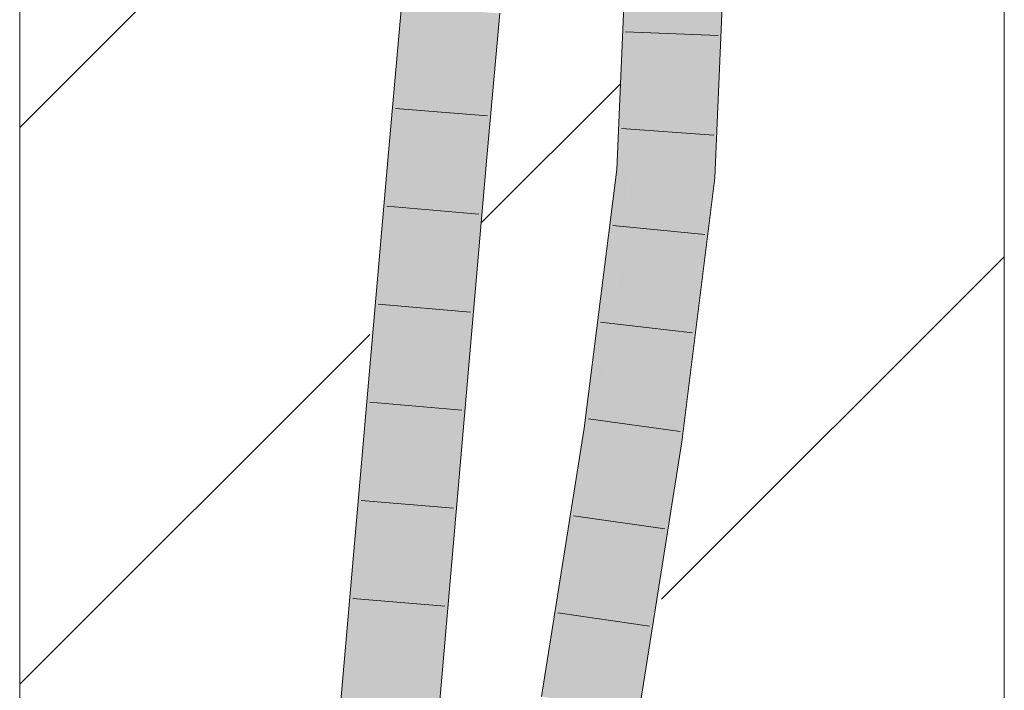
# Model space of a CAD drawing. Extents: x -620 to 3480, y 62 to 1102.
# Tile 242 of 256: x 178.28 to 180.78, y 938.56 to 940.26. Entities that reach past the tile are written whole.
import ezdxf
from ezdxf.lldxf.tags import DXFTag

# ---------------------------------------------------------------- set-up
doc = ezdxf.new("R2010")
doc.units = 0
doc.layers.get('0').update_dxf_attribs({"lineweight": 13})
doc.layers.add('E_Detail_Linie_Text_Bem', color=7, linetype='Continuous', lineweight=13)
for name, color, linetype, lineweight, true_color in [('E_Detail_Wandschraffur', 7, 'Continuous', 5, 0xc0c0c0), ('E_Leerrohr 25-A06G9STU8I', 7, 'Continuous', 9, 0xff8000), ('E_Leerrohr 25-Shading', 7, 'Continuous', 9, 0xff8000)]:
    doc.layers.add(name, color=color, linetype=linetype, lineweight=lineweight, true_color=true_color)
tags = doc.linetypes.add('fein_strichliert', pattern=[4, 1, -2, 1]).pattern_tags.tags
tags[8:9] = [DXFTag(74, 4), DXFTag(75, 0), DXFTag(340, '0'), DXFTag(46, 0.0), DXFTag(50, 0.0), DXFTag(44, 0.0), DXFTag(45, 0.0)]
tags[6:7] = [DXFTag(74, 4), DXFTag(75, 0), DXFTag(340, '0'), DXFTag(46, 0.0), DXFTag(50, 0.0), DXFTag(44, 0.0), DXFTag(45, 0.0)]
tags[4:5] = [DXFTag(74, 4), DXFTag(75, 0), DXFTag(340, '0'), DXFTag(46, 0.0), DXFTag(50, 0.0), DXFTag(44, 0.0), DXFTag(45, 0.0)]

# ---------------------------------------------------------------- blocks, each defined once
blk = doc.blocks.new('Shading-A06G9SG58I', base_point=(245.9355, 771.2183))
at = {"layer": 'E_Leerrohr 25-Shading', "color": 43, "true_color": 0xd7ab7f}
for points in [[(179.8112, 939.8806), (179.8537, 940.4825), (179.8254, 940.4655), (179.8277, 940.4827)], [(179.8601, 940.4824), (179.8537, 940.4825), (179.8294, 939.879), (179.8112, 939.8806)], [(179.8508, 940.2996), (179.8294, 939.879), (179.8627, 940.4819), (179.837, 939.8784)], [(180.0542, 939.9672), (180.0395, 940.4809), (180.0329, 939.8616), (180.0299, 940.2562)], [(180.0395, 940.4809), (180.0542, 939.9672), (180.0413, 940.4809)], [(180.0542, 939.9672), (180.0761, 940.4806), (180.0413, 940.4809)], [(179.8112, 939.8806), (179.8254, 940.4655), (179.8005, 939.8815)], [(179.2223, 939.9241), (179.2417, 939.9543), (179.2539, 940.2958), (179.2552, 940.1528)], [(179.2223, 939.9241), (179.2539, 940.2958), (179.2362, 940.0974)], [(179.2648, 940.295), (179.2539, 940.2958), (179.2552, 940.1528)], [(179.2567, 939.9776), (179.2829, 940.2938), (179.2552, 940.1528), (179.2648, 940.295)], [(179.2905, 940.2932), (179.2829, 940.2938), (179.2572, 939.921), (179.2567, 939.9776)], [(179.4697, 940.2804), (179.4668, 940.2806), (179.4473, 939.9045), (179.4333, 939.9058)], [(179.4697, 940.2804), (179.4473, 939.9045), (179.4598, 940.0371)], [(179.4473, 939.9045), (179.4698, 939.9026), (179.4826, 940.2795), (179.5033, 940.278)], [(179.4826, 940.2795), (179.4697, 940.2804), (179.4598, 940.0371)], [(180.0299, 940.2562), (180.0131, 939.8633), (180.0329, 939.8616)], [(179.2417, 939.9543), (179.2567, 939.9776), (179.2552, 940.1528)], [(179.2362, 940.0974), (179.2207, 939.9242), (179.2223, 939.9241)], [(179.252, 939.9215), (179.2567, 939.9776), (179.2396, 939.9225), (179.2417, 939.9543)], [(179.2572, 939.921), (179.2567, 939.9776), (179.252, 939.9215)], [(179.2417, 939.9543), (179.2223, 939.9241), (179.2396, 939.9225)], [(180.0542, 939.9672), (180.0329, 939.8616), (180.0496, 939.8602)], [(179.2207, 939.9242), (178.9121, 936.3561), (179.2223, 939.9241), (178.9459, 936.3535)], [(179.2223, 939.9241), (178.9459, 936.3535), (179.1819, 939.0504), (178.9486, 936.3533)], [(179.4197, 939.5992), (179.4333, 939.9058), (179.1249, 936.3396)], [(179.2396, 939.9225), (179.2223, 939.9241), (179.1819, 939.0504)], [(179.252, 939.9215), (179.2396, 939.9225), (179.1819, 939.0504)], [(179.1819, 939.0504), (179.2572, 939.921), (179.252, 939.9215)], [(179.4698, 939.9026), (179.4473, 939.9045), (179.3948, 939.0361), (179.4197, 939.5992)], [(179.4473, 939.9045), (179.4333, 939.9058), (179.4197, 939.5992)], [(179.8112, 939.8806), (179.8005, 939.8815), (179.7374, 939.2214), (179.718, 939.2242)], [(179.8294, 939.879), (179.8112, 939.8806), (179.7493, 939.2197), (179.7374, 939.2214)], [(179.7856, 939.5185), (179.7493, 939.2197), (179.8369, 939.8781), (179.7543, 939.219)], [(179.8294, 939.879), (179.7856, 939.5185), (179.837, 939.8784), (179.8369, 939.8781)], [(180.0131, 939.8633), (179.9293, 939.1941), (180.0131, 939.8633), (179.9316, 939.1938)], [(180.0158, 939.5901), (180.0131, 939.8633), (179.9575, 939.1901), (180.0093, 939.8317)], [(180.0131, 939.8633), (180.0158, 939.5901), (180.0329, 939.8616)], [(180.0158, 939.5901), (180.0496, 939.8602), (180.0329, 939.8616)], [(180.0093, 939.8317), (179.9316, 939.1938), (179.9575, 939.1901)], [(179.3948, 939.0361), (179.4197, 939.5992), (179.1388, 936.3385), (179.1249, 936.3396)], [(180.0158, 939.5901), (179.9575, 939.1901), (179.9655, 939.189)], [(179.718, 939.2242), (179.6097, 938.5419), (179.6638, 938.6491), (179.646, 938.5367)], [(179.7374, 939.2214), (179.718, 939.2242), (179.6638, 938.6491)], [(179.7493, 939.2197), (179.7374, 939.2214), (179.6638, 938.6491)], [(179.6638, 938.6491), (179.7543, 939.219), (179.7493, 939.2197)], [(179.926, 939.1594), (179.9293, 939.1941), (179.8209, 938.5114)], [(179.8755, 938.6215), (179.9316, 939.1938), (179.926, 939.1594)], [(179.8755, 938.6215), (179.9395, 939.0247), (179.9316, 939.1938), (179.9575, 939.1901)], [(179.9316, 939.1938), (179.9293, 939.1941), (179.926, 939.1594)], [(179.9395, 939.0247), (179.9655, 939.189), (179.9575, 939.1901)], [(179.8755, 938.6215), (179.926, 939.1594), (179.8557, 938.5063), (179.8209, 938.5114)], [(179.3948, 939.0361), (179.2179, 937.1722), (179.1614, 936.3368), (179.1443, 936.3381)], [(179.8557, 938.5063), (179.8572, 938.5061), (179.8755, 938.6215)]]:
    blk.add_solid(points, dxfattribs=at)
at = {"layer": 'E_Leerrohr 25-Shading', "color": 31, "true_color": 0xfabd7f}
for points in [[(179.8627, 940.4824), (179.837, 939.8784), (179.9442, 940.3185), (179.8632, 939.8762)], [(179.925, 939.8708), (180.0131, 939.8633), (179.9511, 940.4816), (180.0395, 940.4809)], [(179.8632, 939.8762), (179.925, 939.8708), (179.9442, 940.3185)], [(179.2905, 940.2932), (179.2572, 939.921), (179.3405, 940.2896), (179.3113, 939.9163)], [(179.3113, 939.9163), (179.3452, 939.9134), (179.3405, 940.2896), (179.3786, 940.2869)], [(179.3452, 939.9134), (179.4333, 939.9058), (179.3786, 940.2869), (179.4668, 940.2806)], [(179.2572, 939.921), (179.1819, 939.0504), (179.0368, 936.3464), (179.0031, 936.3491)], [(179.3113, 939.9163), (179.2572, 939.921), (179.0368, 936.3464)], [(179.3452, 939.9134), (179.3113, 939.9163), (179.0368, 936.3464)], [(179.0368, 936.3464), (179.1249, 936.3396), (179.3452, 939.9134), (179.4333, 939.9058)], [(179.8632, 939.8762), (179.837, 939.8784), (179.7543, 939.219)], [(179.9249, 939.8708), (179.8632, 939.8762), (179.8362, 939.2073), (179.7543, 939.219)], [(179.8362, 939.2073), (179.8418, 939.2065), (179.9249, 939.8708), (179.925, 939.8708)], [(179.8418, 939.2065), (179.9293, 939.1941), (179.925, 939.8708), (180.0131, 939.8633)], [(179.7543, 939.219), (179.6638, 938.6491), (179.7334, 938.524), (179.6493, 938.5362)], [(179.8362, 939.2073), (179.7543, 939.219), (179.7334, 938.524)], [(179.8418, 939.2065), (179.8362, 939.2073), (179.7334, 938.524)], [(179.7334, 938.524), (179.8209, 938.5114), (179.8418, 939.2065), (179.9293, 939.1941)], [(179.1819, 939.0504), (178.9486, 936.3533), (179.0031, 936.3491)], [(179.6638, 938.6491), (179.646, 938.5367), (179.6493, 938.5362)]]:
    blk.add_solid(points, dxfattribs=at)
blk = doc.blocks.new('Referenz-A06G9STY8I')
at = {"layer": 'E_Detail_Linie_Text_Bem', "linetype": 'Continuous', "ltscale": 0.13}
for p, q in [((178.2845, 930.9059), (178.2845, 942.7059)), ((180.7845, 942.7059), (180.7845, 902.7059))]:
    blk.add_line(p, q, dxfattribs=at)
at = {"layer": 'E_Detail_Wandschraffur', "linetype": 'ByBlock', "ltscale": 0.13}
for p, q in [((178.2845, 939.9879), (179.2543, 940.9577)), ((179.9144, 938.7894), (180.7845, 939.6595))]:
    blk.add_line(p, q, dxfattribs=at)
at = {"layer": 'E_Detail_Wandschraffur', "linetype": 'fein_strichliert', "ltscale": 0.13}
for p, q in [((179.4562, 939.7454), (179.8098, 940.099)), ((178.2845, 938.5737), (179.1732, 939.4624))]:
    blk.add_line(p, q, dxfattribs=at)
at = {"layer": 'E_Leerrohr 25-A06G9STU8I', "linetype": 'Continuous', "ltscale": 0.13}
for p, q in [((179.8005, 939.8815), (179.8261, 940.4827)), ((180.0496, 939.8602), (180.0761, 940.4806)), ((179.2207, 939.9242), (179.2539, 940.2958)), ((179.4698, 939.9026), (179.5033, 940.278)), ((180.0576, 940.2216), (179.8228, 940.2312)), ((179.4725, 940.0174), (179.2383, 940.0366)), ((180.0468, 939.9682), (179.8124, 939.9851)), ((178.9121, 936.3561), (179.2207, 939.9242)), ((179.1614, 936.3368), (179.4698, 939.9026)), ((179.718, 939.2242), (179.8005, 939.8815)), ((179.9655, 939.189), (180.0496, 939.8602)), ((179.4506, 939.7678), (179.2164, 939.7881)), ((180.0241, 939.7164), (179.7902, 939.7393)), ((179.429, 939.5188), (179.1949, 939.5389)), ((179.9927, 939.4659), (179.7594, 939.4937)), ((179.4075, 939.2698), (179.1734, 939.2898)), ((179.9613, 939.2154), (179.7286, 939.248)), ((179.6097, 938.5419), (179.718, 939.2242)), ((179.8572, 938.5061), (179.9655, 939.189)), ((179.386, 939.0208), (179.1518, 939.0406)), ((179.9229, 938.9681), (179.6903, 939.0014)), ((179.3644, 938.7718), (179.1303, 938.7915)), ((179.8837, 938.7211), (179.6511, 938.7545))]:
    blk.add_line(p, q, dxfattribs=at)

msp = doc.modelspace()

# ---------------------------------------------------------------- block references
at = {"color": 8, "lineweight": 25, "ltscale": 0.25, "true_color": 0x808080}
msp.add_blockref('Referenz-A06G9STY8I', (0, 0), dxfattribs=at)
msp.add_blockref('Shading-A06G9SG58I', (245.9355, 771.2183))

doc.saveas('drawing.dxf')
